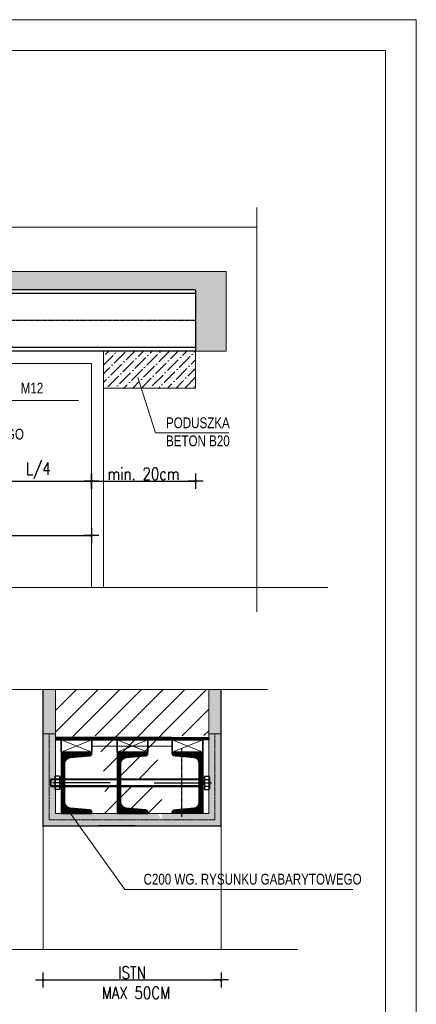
# Model space of a CAD drawing. Header units: millimetres. Extents: x -35363 to 17197, y 5744 to 29461.
# Tile 26 of 29: x 16550 to 17197, y 7110 to 8714. Entities that reach past the tile are written whole.
import ezdxf

# ---------------------------------------------------------------- set-up
doc = ezdxf.new("R2010")
doc.units = ezdxf.units.MM
for name, pattern in [('ACAD_ISO04W100', [30, 24, -3, 0, -3]), ('Dashed', [1250, 750, -500]), ('DASHED2', [0.375, 0.25, -0.125]), ('HIDDEN', [0.375, 0.25, -0.125])]:
    doc.linetypes.add(name, pattern=pattern)
for name, color, linetype, lineweight in [('000 - istniejące cienka', 2, 'Continuous', 0), ('0ramki', 7, 'Continuous', 9), ('2DH_SYM_w.c.', 230, 'Continuous', 25), ('A-DREWNO PRZEKRÓJ', 6, 'Continuous', 35), ('A-HATCH', 10, 'Continuous', 9), ('A-HATCH SZARY', 253, 'Continuous', 5), ('A-OPIS ARCH', 2, 'Continuous', 15), ('A-SC PROJ', 10, 'Continuous', 18), ('A-STAL', 4, 'Continuous', 25), ('A-WARSTWY', 4, 'Continuous', 13), ('A-WIDOK', 90, 'Continuous', 9), ('Level 16', 6, 'Continuous', 30), ('WB-WYPOSAZENIE', 80, 'Continuous', 25), ('WB_WYMIARY', 7, 'Continuous', 5)]:
    doc.layers.add(name, color=color, linetype=linetype, lineweight=lineweight)
doc.layers.add('A-WYMIAR', color=2, linetype='Continuous')
doc.styles.add('SIM25', font='SIMPLEX.SHX', dxfattribs={"width": 0.8, "height": 20})
doc.styles.add('SIMPLEX', font='txt', dxfattribs={"width": 0.8})
doc.dimstyles.new('1-100wz', dxfattribs={"dimtxt": 12, "dimasz": 1.2, "dimexe": 1, "dimexo": 5, "dimgap": 2, "dimtad": 1, "dimdec": 0, "dimrnd": 1, "dimzin": 1, "dimdsep": 46, "dimtxsty": 'SIM25', "dimblk1": 'ARR1', "dimblk2": 'ARR1', "dimsah": 1, "dimcen": 0.58, "dimse1": 1, "dimse2": 1, "dimclrd": 256, "dimclrt": 2, "dimadec": 0, "dimazin": 0, "dimtfac": 1, "dimtdec": 0, "dimtmove": 1, "dimatfit": 3, "dimldrblk": 'ARR1', "dimfxl": 0, "dimtolj": 1, "dimtzin": 0, "dimlwd": -1, "dimarcsym": 0})
pattern_1 = [(45, (110524.8499432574, -460659.3011179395), (-0.4419417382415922, 0.4419417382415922), []), (135, (110524.8499432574, -460659.3011179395), (-0.4419417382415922, -0.4419417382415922), [])]

# ---------------------------------------------------------------- blocks, each defined once
blk = doc.blocks.new('ARR1')
at = {"color": 0, "linetype": 'ByBlock'}
for p, q in [((10.22400171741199, 0), (-10.22400171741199, 0)), ((0, 10.22400171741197), (-2.842170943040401e-14, -10.22400171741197))]:
    blk.add_line(p, q, dxfattribs=at)
at = {"color": 0, "linetype": 'ByBlock', "const_width": 1.875}
blk.add_lwpolyline([(-0.9375, 0, 1), (0.9375, 0, 1)], format="xyb", close=True, dxfattribs=at)
blk = doc.blocks.new('*D161')
at = {"layer": 'A-WYMIAR'}
blk.add_line((15644.05150986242, 7873.316980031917), (16665.92110930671, 7873.316980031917), dxfattribs=at)
at = {"layer": 'Defpoints', "color": 0}
for p in [(15642.85150986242, 7890.465980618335), (16667.12110930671, 7890.465980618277), (16667.12110930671, 7873.316980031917)]:
    blk.add_point(p, dxfattribs=at)
at = {"layer": 'A-WYMIAR', "linetype": 'ByBlock', "xscale": 1.2, "yscale": 1.2, "zscale": 1.2, "rotation": 180}
blk.add_blockref('ARR1', (15642.85150986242, 7873.316980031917), dxfattribs=at)
at = {"layer": 'A-WYMIAR', "linetype": 'ByBlock', "xscale": 1.2, "yscale": 1.2, "zscale": 1.2}
blk.add_blockref('ARR1', (16667.12110930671, 7873.316980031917), dxfattribs=at)
at = {"layer": 'A-WYMIAR', "color": 2, "insert": (16142.28706112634, 7873.968915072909), "char_height": 20, "attachment_point": 5, "style": 'SIM25'}
blk.add_mtext('\\A1;{\\H0.6667x;\\W0.7;SZER. OTWORU WG. WYTYCZNYCH\\PW NA RYS. ARCHITEKTURY}', dxfattribs=at)
blk = doc.blocks.new('*D164')
at = {"layer": 'A-WYMIAR'}
blk.add_line((16495.59538847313, 7961.865924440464), (16665.92110930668, 7961.865924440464), dxfattribs=at)
at = {"layer": 'Defpoints', "color": 0}
for p in [(16494.39538847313, 8044.481989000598), (16667.12110930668, 7961.865924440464), (16667.12110930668, 7950.659860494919)]:
    blk.add_point(p, dxfattribs=at)
at = {"layer": 'A-WYMIAR', "linetype": 'ByBlock', "xscale": 1.2, "yscale": 1.2, "zscale": 1.2, "rotation": 180}
blk.add_blockref('ARR1', (16494.39538847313, 7961.865924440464), dxfattribs=at)
at = {"layer": 'A-WYMIAR', "linetype": 'ByBlock', "xscale": 1.2, "yscale": 1.2, "zscale": 1.2}
blk.add_blockref('ARR1', (16667.12110930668, 7961.865924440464), dxfattribs=at)
at = {"layer": 'A-WYMIAR', "color": 2, "insert": (16580.75824888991, 7979.10401967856), "char_height": 20, "attachment_point": 5, "style": 'SIM25'}
blk.add_mtext('\\A1;L/4', dxfattribs=at)
blk = doc.blocks.new('*D165')
at = {"layer": 'A-WYMIAR'}
blk.add_line((16668.32110930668, 7961.865924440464), (16835.92110930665, 7961.865924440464), dxfattribs=at)
at = {"layer": 'Defpoints', "color": 0}
for p in [(16837.12110930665, 7965.431989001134), (16837.12110930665, 7961.865924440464), (16667.12110930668, 7950.659860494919)]:
    blk.add_point(p, dxfattribs=at)
at = {"layer": 'A-WYMIAR', "linetype": 'ByBlock', "xscale": 1.2, "yscale": 1.2, "zscale": 1.2, "rotation": 180}
blk.add_blockref('ARR1', (16667.12110930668, 7961.865924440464), dxfattribs=at)
at = {"layer": 'A-WYMIAR', "linetype": 'ByBlock', "xscale": 1.2, "yscale": 1.2, "zscale": 1.2}
blk.add_blockref('ARR1', (16837.12110930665, 7961.865924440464), dxfattribs=at)
at = {"layer": 'A-WYMIAR', "color": 2, "insert": (16752.12110930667, 7973.865924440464), "char_height": 20, "attachment_point": 5, "style": 'SIM25'}
blk.add_mtext('\\A1;min. 20cm', dxfattribs=at)
blk = doc.blocks.new('sruba M12')
at = {"layer": 'WB-WYPOSAZENIE'}
for p, q in [((-10.5, 9.5), (-9.662842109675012, 10.95000000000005)), ((-10.5, 9.5), (-10.5, -9.5)), ((-2.5, 10.95000000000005), (-9.662842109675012, 10.95000000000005)), ((-2.5, 5.474999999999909), (-9.662842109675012, 5.474999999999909)), ((-2.5, 10.95000000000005), (-2.5, -10.95000000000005)), ((0, 8.100000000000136), (-2.5, 8.100000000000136)), ((-2.5, 0), (0, 2.5)), ((-2.5, -2.5), (0, 0)), ((0, 8.099999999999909), (0, -8.100000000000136)), ((-10.5, -9.5), (-9.662842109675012, -10.95000000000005)), ((-2.5, -5.475000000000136), (-9.662842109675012, -5.475000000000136)), ((-2.5, -10.95000000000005), (-9.662842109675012, -10.95000000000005)), ((0, -8.100000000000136), (-2.5, -8.100000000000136))]:
    blk.add_line(p, q, dxfattribs=at)
for centre, radius, start, end in [((-5.605618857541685, 8.212500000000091), 4.894381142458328, 145.9915724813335, 214.0084275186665), ((7.82178773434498, 0), 18.32178773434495, 162.6129833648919, 197.3870166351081), ((-5.605618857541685, -8.212500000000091), 4.894381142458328, 145.9915724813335, 214.0084275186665)]:
    blk.add_arc(centre, radius, start, end, dxfattribs=at)
blk = doc.blocks.new('*D211')
at = {"layer": 'A-WYMIAR'}
blk.add_line((16589.65932726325, 7149.532674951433), (16877.25932726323, 7149.532674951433), dxfattribs=at)
at = {"layer": 'Defpoints', "color": 0}
for p in [(16588.45932726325, 7240.710043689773), (16878.45932726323, 7240.710043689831), (16878.45932726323, 7149.532674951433)]:
    blk.add_point(p, dxfattribs=at)
at = {"layer": 'A-WYMIAR', "linetype": 'ByBlock', "xscale": 1.2, "yscale": 1.2, "zscale": 1.2, "rotation": 180}
blk.add_blockref('ARR1', (16588.45932726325, 7149.532674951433), dxfattribs=at)
at = {"layer": 'A-WYMIAR', "linetype": 'ByBlock', "xscale": 1.2, "yscale": 1.2, "zscale": 1.2}
blk.add_blockref('ARR1', (16878.45932726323, 7149.532674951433), dxfattribs=at)
at = {"layer": 'A-WYMIAR', "color": 2, "insert": (16733.45932726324, 7161.532674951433), "char_height": 20, "attachment_point": 5, "style": 'SIM25'}
blk.add_mtext('\\A1;ISTN', dxfattribs=at)

msp = doc.modelspace()

# ---------------------------------------------------------------- hatches: boundary and pattern name
at = {"layer": 'A-HATCH'}
h = msp.add_hatch(dxfattribs=at)
h.set_pattern_fill('ANSI36', color=256, scale=50, angle=90, style=0)
h.set_pattern_definition([(135, (113003.0182221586, -459906.2466666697), (-12.15339780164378, 3.314563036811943), [15.625, -3.125, 0, -3.125])])
h.paths.add_polyline_path([(15472.85150986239, 8273.592029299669), (15829.98630958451, 8273.592029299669), (15829.98630958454, 8293.592029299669), (15779.98630958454, 8293.59202929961), (15779.98630958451, 8297.592029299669), (15798.05291058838, 8297.59202929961), (15795.11298231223, 8303.592029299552), (15422.85150986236, 8303.59202929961), (15422.85150986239, 8173.592029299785), (15472.85150986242, 8173.592029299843)])
h.paths.add_polyline_path([(16429.98630958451, 8293.592029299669), (16379.98630958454, 8293.59202929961), (16379.98630958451, 8297.592029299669), (16454.98630958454, 8297.592029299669), (16454.98630958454, 8303.59202929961), (16075.8090035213, 8303.59202929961), (15854.98630958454, 8303.592029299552), (15854.98630958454, 8297.59202929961), (15929.98630958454, 8297.592029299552), (15929.98630958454, 8293.59202929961), (15879.98630958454, 8293.592029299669), (15879.98630958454, 8273.59202929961), (16075.8090035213, 8273.592029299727), (16429.98630958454, 8273.592029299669)])
h.paths.add_polyline_path([(16887.12110930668, 8303.592029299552), (16454.98630958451, 8303.592029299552), (16454.98630958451, 8297.59202929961), (16529.98630958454, 8297.592029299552), (16529.98630958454, 8293.59202929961), (16479.98630958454, 8293.592029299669), (16479.98630958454, 8273.592029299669), (16837.12110930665, 8273.59202929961), (16837.12110930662, 8173.592029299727), (16887.12110930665, 8173.592029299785)])
h = msp.add_hatch(dxfattribs=at)
h.set_pattern_fill('ANSI36', color=256, scale=80, style=0)
h.set_pattern_definition([(45, (111232.2056141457, -459906.2466666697), (5.303300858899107, 19.44543648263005), [25, -5, 0, -5])])
h.paths.add_polyline_path([(16837.12110930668, 8173.592029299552), (16687.12110930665, 8173.592029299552), (16687.12110930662, 8113.592029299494), (16837.12110930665, 8113.592029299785)])
h = msp.add_hatch(dxfattribs=at)
h.set_pattern_fill('AR-CONC', color=256, scale=2, style=0)
h.set_pattern_definition([(49.99999999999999, (110723.0058577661, -460659.3011179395), (14.34520365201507, -1.255042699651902), [1.5, -16.5]), (355, (110723.0058577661, -460659.3011179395), (-2.77502667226, 15.04384267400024), [1.2, -13.2]), (100.4514, (110724.2012913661, -460659.4057047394), (11.57018763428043, 13.78879084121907), [1.274803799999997, -14.02284223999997]), (46.18420000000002, (110723.0058577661, -460655.3011179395), (21.34482097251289, -3.310380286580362), [2.249999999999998, -24.74999999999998]), (96.63559999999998, (110724.7845926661, -460655.5769840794), (18.69325411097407, 19.48235741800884), [1.912205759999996, -21.03425999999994]), (351.1842, (110723.0058577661, -460655.3011179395), (18.69323890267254, 19.48237201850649), [1.8, -19.8]), (21, (110725.0058577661, -460656.3011179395), (11.93814104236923, -8.052377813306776), [1.5, -16.5]), (326.0000000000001, (110725.0058577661, -460656.3011179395), (4.866306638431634, 14.50300090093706), [1.199999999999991, -13.19999999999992]), (71.4514, (110726.0007024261, -460656.9721500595), (16.8044525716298, 6.450609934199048), [1.2748038, -14.02284224]), (37.50000000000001, (110723.0058577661, -460659.3011179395), (0.2431971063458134, 6.65787707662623), [0, -13.04, 0, -13.4, 0, -13.25]), (7.499999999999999, (110723.0058577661, -460659.3011179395), (5.261390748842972, 7.888234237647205), [0, -7.639999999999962, 0, -12.73999999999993, 0, -5.049999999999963]), (327.5, (110718.5458577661, -460659.3011179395), (10.67644872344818, -0.451097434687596), [0, -5, 0, -15.6, 0, -20.7]), (317.5, (110716.5458577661, -460659.3011179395), (11.66372338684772, 2.002099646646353), [0, -6.5, 0, -10.36, 0, -14.7])])
h.paths.add_polyline_path([(16608.45932726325, 7622.348778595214), (16588.45932726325, 7622.348778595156), (16588.45932726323, 7550.537578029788), (16608.45932726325, 7550.537578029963)])
edge = h.paths.add_edge_path()
edge.add_line((16598.45932726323, 7550.537578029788), (16588.45932726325, 7550.537578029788))
edge.add_line((16588.45932726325, 7550.537578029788), (16588.45932726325, 7400.537578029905))
edge.add_line((16588.45932726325, 7400.537578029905), (16673.39378940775, 7400.537578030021))
edge.add_spline(control_points=[(16673.39378940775, 7400.537578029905), (16674.37804623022, 7403.918116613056), (16675.36230305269, 7407.298655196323), (16676.68316697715, 7410.537578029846)], knot_values=[212.2437087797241, 212.2437087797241, 212.2437087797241, 212.2437087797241, 222.744466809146, 222.744466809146, 222.744466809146, 222.744466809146], degree=3, periodic=0)
edge.add_line((16676.68316697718, 7410.537578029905), (16598.45932726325, 7410.537578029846))
edge.add_line((16598.45932726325, 7410.537578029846), (16598.45932726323, 7550.537578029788))
edge = h.paths.add_edge_path()
edge.add_line((16608.45932726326, 7550.537578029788), (16598.45932726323, 7550.537578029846))
edge.add_line((16598.45932726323, 7550.537578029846), (16598.45932726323, 7410.537578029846))
edge.add_line((16598.45932726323, 7410.537578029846), (16676.68316697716, 7410.537578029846))
edge.add_spline(control_points=[(16676.68316697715, 7410.537578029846), (16678.13837191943, 7414.105921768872), (16680.00213648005, 7417.502378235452), (16682.72457362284, 7420.537578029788)], knot_values=[200.6749508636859, 200.6749508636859, 200.6749508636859, 200.6749508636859, 212.2437087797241, 212.2437087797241, 212.2437087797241, 212.2437087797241], degree=3, periodic=0)
edge.add_line((16682.72457362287, 7420.537578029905), (16608.45932726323, 7420.537578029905))
edge.add_line((16608.45932726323, 7420.537578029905), (16608.45932726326, 7550.537578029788))
edge = h.paths.add_edge_path()
edge.add_line((16781.69712057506, 7410.35536597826), (16781.58017416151, 7410.537578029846))
edge.add_line((16781.58017416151, 7410.537578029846), (16676.68316697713, 7410.537578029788))
edge.add_spline(control_points=[(16676.68316697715, 7410.537578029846), (16675.36230305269, 7407.298655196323), (16674.37804623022, 7403.918116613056), (16673.39378940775, 7400.537578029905)], knot_values=[212.2437087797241, 212.2437087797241, 212.2437087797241, 212.2437087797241, 222.744466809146, 222.744466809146, 222.744466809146, 222.744466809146], degree=3, periodic=0)
edge.add_line((16673.39378940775, 7400.537578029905), (16782.00476158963, 7400.537578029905))
edge.add_spline(control_points=[(16782.00476158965, 7400.537578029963), (16781.86914305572, 7403.803875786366), (16781.73352452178, 7407.070173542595), (16781.69712057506, 7410.355365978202)], knot_values=[221.9817074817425, 221.9817074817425, 221.9817074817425, 221.9817074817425, 231.8580833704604, 231.8580833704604, 231.8580833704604, 231.8580833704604], degree=3, periodic=0)
edge = h.paths.add_edge_path()
edge.add_line((16775.16202495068, 7420.537578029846), (16682.72457362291, 7420.537578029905))
edge.add_spline(control_points=[(16682.72457362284, 7420.537578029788), (16680.00213648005, 7417.502378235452), (16678.13837191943, 7414.105921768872), (16676.68316697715, 7410.537578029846)], knot_values=[200.6749508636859, 200.6749508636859, 200.6749508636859, 200.6749508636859, 212.2437087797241, 212.2437087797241, 212.2437087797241, 212.2437087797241], degree=3, periodic=0)
edge.add_line((16676.68316697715, 7410.537578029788), (16781.58017416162, 7410.537578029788))
edge.add_line((16781.58017416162, 7410.537578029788), (16775.16202495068, 7420.537578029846))
edge = h.paths.add_edge_path(flags=17)
edge.add_spline(control_points=[(16781.69712057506, 7410.355365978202), (16781.73352452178, 7407.070173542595), (16781.86914305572, 7403.803875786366), (16782.00476158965, 7400.537578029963)], knot_values=[221.9817074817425, 221.9817074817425, 221.9817074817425, 221.9817074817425, 231.8580833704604, 231.8580833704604, 231.8580833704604, 231.8580833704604], degree=3, periodic=0)
edge.add_line((16782.00476158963, 7400.537578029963), (16787.99832337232, 7400.537578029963))
edge.add_line((16787.99832337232, 7400.537578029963), (16781.69712057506, 7410.35536597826))
edge = h.paths.add_edge_path()
edge.add_line((16849.96192903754, 7410.537578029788), (16781.69520400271, 7410.53757802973))
edge.add_spline(control_points=[(16781.69520400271, 7410.537578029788), (16781.69580853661, 7410.476834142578), (16781.69644760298, 7410.416096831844), (16781.69712057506, 7410.355365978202)], knot_values=[221.7991304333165, 221.7991304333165, 221.7991304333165, 221.7991304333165, 221.9817074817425, 221.9817074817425, 221.9817074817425, 221.9817074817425], degree=3, periodic=0)
edge.add_line((16781.69712057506, 7410.355365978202), (16787.99832337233, 7400.537578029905))
edge.add_line((16787.99832337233, 7400.537578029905), (16854.08089357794, 7400.537578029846))
edge.add_line((16854.08089357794, 7400.537578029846), (16849.96192903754, 7410.537578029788))
edge = h.paths.add_edge_path()
edge.add_line((16845.84296449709, 7420.537578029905), (16798.95932732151, 7420.537578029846))
edge.add_line((16798.95932732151, 7420.537578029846), (16782.00476158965, 7420.537578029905))
edge.add_spline(control_points=[(16782.00476158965, 7420.537578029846), (16781.7317484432, 7417.171902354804), (16781.66228803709, 7413.844991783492), (16781.69520400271, 7410.537578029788)], knot_values=[211.8580833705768, 211.8580833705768, 211.8580833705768, 211.8580833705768, 221.7991304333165, 221.7991304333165, 221.7991304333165, 221.7991304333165], degree=3, periodic=0)
edge.add_line((16781.69520400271, 7410.537578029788), (16849.9619290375, 7410.537578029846))
edge.add_line((16849.9619290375, 7410.537578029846), (16845.84296449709, 7420.537578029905))
h.paths.add_polyline_path([(16878.45932726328, 7550.537578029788), (16868.45932726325, 7550.537578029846), (16868.45932726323, 7410.537578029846), (16849.96192903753, 7410.537578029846), (16854.08089357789, 7400.537578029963), (16878.45932726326, 7400.537578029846)])
h.paths.add_polyline_path([(16868.45932726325, 7550.537578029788), (16858.45932726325, 7550.537578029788), (16858.45932726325, 7420.537578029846), (16845.84296449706, 7420.537578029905), (16849.96192903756, 7410.537578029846), (16868.45932726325, 7410.537578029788)])
h.paths.add_polyline_path([(16878.45932726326, 7622.348778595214), (16858.45932726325, 7622.348778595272), (16858.45932726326, 7550.537578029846), (16878.45932726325, 7550.537578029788)])
h = msp.add_hatch(dxfattribs=at)
h.set_pattern_fill('ANSI31', color=256, scale=200, style=0)
h.set_pattern_definition([(45, (110723.0058577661, -460659.3011179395), (-17.67766952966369, 17.67766952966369), [])])
edge = h.paths.add_edge_path()
edge.add_line((16746.92216842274, 7464.537578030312), (16688.02230213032, 7464.537578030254))
edge.add_spline(control_points=[(16688.02230213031, 7464.537578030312), (16688.44090104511, 7462.160468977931), (16689.23525634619, 7457.945426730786), (16689.15352183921, 7450.342300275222), (16688.05758635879, 7443.304172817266), (16690.78063830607, 7437.183847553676), (16692.52488075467, 7428.690089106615), (16686.1007783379, 7424.301652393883), (16682.72457362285, 7420.537578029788)], knot_values=[153.4504798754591, 153.4504798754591, 153.4504798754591, 153.4504798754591, 160.6661504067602, 166.2623071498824, 176.3333485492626, 181.0518279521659, 186.3280649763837, 200.6749508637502, 200.6749508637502, 200.6749508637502, 200.6749508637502], degree=3, periodic=0)
edge.add_line((16682.72457362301, 7420.537578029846), (16775.16202495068, 7420.537578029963))
edge.add_line((16775.16202495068, 7420.537578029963), (16746.92216842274, 7464.537578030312))
edge = h.paths.add_edge_path()
edge.add_spline(control_points=[(16782.00476158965, 7420.537578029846), (16782.14631695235, 7422.282656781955), (16782.55375420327, 7425.926764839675), (16779.66684963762, 7430.812998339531), (16779.51426604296, 7436.223238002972), (16780.59124113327, 7440.85734075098), (16782.97535122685, 7444.888144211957), (16781.91092497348, 7450.079121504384), (16784.03251394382, 7457.097023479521), (16779.70614450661, 7461.53355647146), (16779.02060092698, 7464.537578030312)], knot_values=[166.3143506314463, 166.3143506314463, 166.3143506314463, 166.3143506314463, 171.4687123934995, 177.013894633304, 182.6224195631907, 187.2361462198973, 191.253897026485, 196.1029169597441, 202.4559928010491, 211.8580833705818, 211.8580833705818, 211.8580833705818, 211.8580833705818], degree=3, periodic=0)
edge.add_line((16779.02060092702, 7464.537578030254), (16746.92216842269, 7464.537578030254))
edge.add_line((16746.92216842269, 7464.537578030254), (16775.16202495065, 7420.537578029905))
edge.add_line((16775.16202495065, 7420.537578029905), (16782.00476158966, 7420.537578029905))
edge = h.paths.add_edge_path()
edge.add_spline(control_points=[(16779.02060092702, 7476.537578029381), (16779.06967942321, 7480.229421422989), (16780.09102124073, 7486.850253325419), (16776.63520478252, 7494.695652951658), (16777.63106666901, 7502.044777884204), (16775.10684685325, 7508.546899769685), (16774.0514190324, 7514.823391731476), (16774.18386342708, 7519.702063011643), (16774.75121461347, 7523.479943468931), (16778.3414580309, 7526.929078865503), (16773.83270792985, 7530.651196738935), (16774.90196582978, 7535.412120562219), (16775.51185133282, 7539.262123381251), (16777.44445516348, 7543.43000359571), (16780.97348575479, 7547.024313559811), (16788.4668303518, 7553.100005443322), (16796.95766980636, 7543.198610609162), (16808.50507920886, 7547.32994229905), (16817.37825188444, 7547.329123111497), (16825.14012329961, 7546.107589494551), (16828.84527563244, 7544.908683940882), (16831.00496137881, 7544.537578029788)], knot_values=[28.15469941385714, 28.15469941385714, 28.15469941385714, 28.15469941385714, 39.23071693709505, 47.64764315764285, 52.86966462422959, 60.92284374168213, 68.09795499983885, 71.89553978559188, 75.46380631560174, 79.68745562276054, 83.5214180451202, 89.26165431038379, 93.00097501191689, 95.40443429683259, 102.8099441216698, 108.505698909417, 121.0598969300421, 130.7827452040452, 142.7622839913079, 147.6813793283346, 154.3143506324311, 154.3143506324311, 154.3143506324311, 154.3143506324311], degree=3, periodic=0)
edge.add_line((16831.00496137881, 7544.537578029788), (16839.70296686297, 7544.53757802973))
edge.add_spline(control_points=[(16839.70296686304, 7544.537578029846), (16845.04298178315, 7545.317597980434), (16851.48425323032, 7547.713911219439), (16857.44533059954, 7550.127089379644), (16858.45932726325, 7550.537578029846)], knot_values=[0, 0, 0, 0, 16.07319085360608, 19.36769176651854, 19.36769176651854, 19.36769176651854, 19.36769176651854], degree=3, periodic=0)
edge.add_line((16858.45932726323, 7550.537578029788), (16858.45932726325, 7622.348778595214))
edge.add_line((16858.45932726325, 7622.348778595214), (16608.45932726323, 7622.34877859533))
edge.add_line((16608.45932726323, 7622.34877859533), (16608.45932726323, 7550.537578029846))
edge.add_spline(control_points=[(16608.45932726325, 7550.537578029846), (16611.68824498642, 7548.930929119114), (16623.42687332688, 7543.090007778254), (16640.35427781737, 7546.395966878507), (16655.39939524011, 7549.461139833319), (16662.98096036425, 7546.61146698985), (16669.1509401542, 7547.078501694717), (16674.744364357, 7547.278713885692), (16680.09694578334, 7543.107567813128), (16678.86369097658, 7536.344108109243), (16680.24121372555, 7530.858748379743), (16680.28247411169, 7526.364165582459), (16683.8874935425, 7522.461602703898), (16681.3153876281, 7516.68908883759), (16685.98095813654, 7514.75838152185), (16684.43293963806, 7512.409600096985), (16685.00173566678, 7510.546235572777), (16684.6254936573, 7508.689073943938), (16684.46266674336, 7506.518559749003), (16685.27967655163, 7504.23261436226), (16687.75378522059, 7502.041479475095), (16685.10776885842, 7497.952627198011), (16687.26603156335, 7493.516283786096), (16686.56962223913, 7487.840644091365), (16687.34056919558, 7482.317532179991), (16687.22815481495, 7478.241861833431), (16687.180746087, 7476.537578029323)], knot_values=[0, 0, 0, 0, 10.67123734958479, 38.79494614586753, 48.69077505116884, 55.93719174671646, 62.28180305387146, 67.14764558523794, 72.45207206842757, 79.95049197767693, 85.59483505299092, 89.7652156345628, 92.77298627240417, 100.6860706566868, 102.4841287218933, 104.8019204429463, 106.9352897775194, 108.2523706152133, 110.4051492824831, 113.4130541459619, 115.2686062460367, 119.4389868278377, 124.7141015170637, 129.1901199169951, 136.2881574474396, 141.3925894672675, 141.3925894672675, 141.3925894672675, 141.3925894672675], degree=3, periodic=0)
edge.add_line((16687.18074608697, 7476.537578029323), (16779.02060092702, 7476.537578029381))
at = {"layer": 'A-HATCH SZARY'}
h = msp.add_hatch(dxfattribs=at)
h.set_pattern_fill('ANSI37', color=256, scale=5, style=0)
h.set_pattern_definition(pattern_1)
h.paths.add_polyline_path([(16608.45932726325, 7540.537578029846), (16668.45932726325, 7540.537578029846), (16668.45932726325, 7544.537578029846), (16608.45932726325, 7544.537578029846)])
h = msp.add_hatch(dxfattribs=at)
h.set_pattern_fill('ANSI37', color=256, scale=5, style=0)
h.set_pattern_definition([(45, (110621.6716896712, -460659.3011179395), (-0.4419417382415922, 0.4419417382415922), []), (135, (110621.6716896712, -460659.3011179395), (-0.4419417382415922, -0.4419417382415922), [])])
h.paths.add_polyline_path([(16668.45932726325, 7540.537578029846), (16798.45932726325, 7540.537578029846), (16798.45932726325, 7544.537578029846), (16668.45932726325, 7544.537578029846)])
h = msp.add_hatch(dxfattribs=at)
h.set_pattern_fill('ANSI37', color=256, scale=5, style=0)
h.set_pattern_definition(pattern_1)
h.paths.add_polyline_path([(16858.45932726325, 7540.537578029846), (16798.45932726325, 7540.537578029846), (16798.45932726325, 7544.537578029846), (16858.45932726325, 7544.537578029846)])
h = msp.add_hatch(dxfattribs=at)
h.set_pattern_fill('ANSI37', color=256, scale=5, style=0)
h.set_pattern_definition([(135, (-77238.93128883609, -460659.3011179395), (0.4419417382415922, 0.4419417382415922), []), (45.00000000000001, (-77238.93128883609, -460659.3011179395), (0.4419417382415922, -0.4419417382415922), [])])
edge = h.paths.add_edge_path()
edge.add_line((16617.95932721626, 7420.537578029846), (16667.95932721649, 7420.537578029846))
edge.add_line((16667.95932721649, 7420.537578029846), (16667.95932721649, 7422.683109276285))
edge.add_arc((16663.95922767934, 7422.683109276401), 4.000099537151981, 0, 85.41026458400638)
edge.add_line((16664.27931704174, 7426.670381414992), (16632.70174760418, 7429.516586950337))
edge.add_arc((16633.45932721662, 7438.986332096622), 9.500000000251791, 179.9999999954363, 265.4260787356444, ccw=False)
edge.add_line((16623.95932721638, 7438.986332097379), (16623.95932721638, 7502.088823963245))
edge.add_arc((16633.45932721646, 7502.088823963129), 9.50000000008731, 94.57392125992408, 180, ccw=False)
edge.add_line((16632.70174760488, 7511.558569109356), (16664.27945460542, 7514.404785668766))
edge.add_arc((16663.96057305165, 7518.390805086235), 3.998754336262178, 274.5739212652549, 0.01581416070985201)
edge.add_line((16667.95932723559, 7518.391908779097), (16667.95932720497, 7520.537578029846))
edge.add_line((16667.95932720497, 7520.537578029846), (16617.95932721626, 7520.537578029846))
edge.add_line((16617.95932721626, 7520.537578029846), (16617.95932721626, 7420.537578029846))
h = msp.add_hatch(dxfattribs=at)
h.set_pattern_fill('ANSI37', color=256, scale=5, style=0)
h.set_pattern_definition([(135, (-77147.59254156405, -460659.3011179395), (0.4419417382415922, 0.4419417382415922), []), (45.00000000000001, (-77147.59254156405, -460659.3011179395), (0.4419417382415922, -0.4419417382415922), [])])
edge = h.paths.add_edge_path()
edge.add_line((16709.29807448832, 7420.537578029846), (16759.29807448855, 7420.537578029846))
edge.add_line((16759.29807448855, 7420.537578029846), (16759.29807448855, 7422.683109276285))
edge.add_arc((16755.2979749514, 7422.683109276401), 4.000099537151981, 0, 85.41026458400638)
edge.add_line((16755.6180643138, 7426.670381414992), (16724.04049487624, 7429.516586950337))
edge.add_arc((16724.79807448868, 7438.986332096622), 9.500000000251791, 179.9999999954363, 265.4260787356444, ccw=False)
edge.add_line((16715.29807448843, 7438.986332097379), (16715.29807448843, 7502.088823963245))
edge.add_arc((16724.79807448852, 7502.088823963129), 9.50000000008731, 94.57392125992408, 180, ccw=False)
edge.add_line((16724.04049487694, 7511.558569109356), (16755.61820187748, 7514.404785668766))
edge.add_arc((16755.29932032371, 7518.390805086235), 3.998754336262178, 274.5739212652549, 0.01581416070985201)
edge.add_line((16759.29807450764, 7518.391908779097), (16759.29807447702, 7520.537578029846))
edge.add_line((16759.29807447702, 7520.537578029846), (16709.29807448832, 7520.537578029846))
edge.add_line((16709.29807448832, 7520.537578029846), (16709.29807448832, 7420.537578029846))
h = msp.add_hatch(dxfattribs=at)
h.set_pattern_fill('ANSI37', color=256, scale=5, style=0)
h.set_pattern_definition([(135, (-76876.93128862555, -460659.3011179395), (0.4419417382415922, 0.4419417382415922), []), (45.00000000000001, (-76876.93128862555, -460659.3011179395), (0.4419417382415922, -0.4419417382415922), [])])
edge = h.paths.add_edge_path()
edge.add_line((16848.95932731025, 7420.537578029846), (16798.95932731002, 7420.537578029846))
edge.add_line((16798.95932731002, 7420.537578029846), (16798.95932731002, 7422.683109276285))
edge.add_arc((16802.95942684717, 7422.683109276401), 4.000099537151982, 94.58973541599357, 180, ccw=False)
edge.add_line((16802.63933748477, 7426.670381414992), (16834.21690692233, 7429.516586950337))
edge.add_arc((16833.45932730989, 7438.986332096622), 9.500000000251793, 274.5739212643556, 4.563714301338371e-09)
edge.add_line((16842.95932731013, 7438.986332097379), (16842.95932731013, 7502.088823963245))
edge.add_arc((16833.45932731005, 7502.088823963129), 9.500000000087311, 0, 85.42607874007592)
edge.add_line((16834.21690692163, 7511.558569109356), (16802.63919992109, 7514.404785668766))
edge.add_arc((16802.95808147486, 7518.390805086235), 3.998754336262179, 179.9841858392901, 265.42607873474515, ccw=False)
edge.add_line((16798.95932729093, 7518.391908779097), (16798.95932732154, 7520.537578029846))
edge.add_line((16798.95932732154, 7520.537578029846), (16848.95932731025, 7520.537578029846))
edge.add_line((16848.95932731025, 7520.537578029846), (16848.95932731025, 7420.537578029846))

# ---------------------------------------------------------------- linework, layer by layer
at = {"layer": '000 - istniejące cienka', "linetype": 'Dashed', "ltscale": 30}
for p, q in [((16937.12110930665, 8407.365719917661), (16937.12110930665, 7749.110776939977)), ((16937.12110930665, 8375.403229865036), (15372.85150986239, 8375.403229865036)), ((15321.08094050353, 7788.654493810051), (17052.37591823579, 7788.654493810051))]:
    msp.add_line(p, q, dxfattribs=at)
at = {"layer": '0ramki', "ltscale": 0.005}
msp.add_lwpolyline([(17196.82533803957, 8713.527759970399), (15096.82533803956, 8713.527759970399), (15096.82533803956, 5743.527759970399), (17196.82533803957, 5743.527759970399), (17196.82533803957, 8713.527759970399)], dxfattribs=at)
msp.add_lwpolyline([(17146.82533803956, 8663.527759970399), (15220.14016049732, 8663.527759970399), (15220.14016049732, 5793.527759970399), (17146.82533803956, 5793.527759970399)], close=True, dxfattribs=at)
at = {"layer": '2DH_SYM_w.c.', "color": 6}
for p, q in [((16588.45932726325, 7400.537578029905), (16588.45932726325, 7622.348778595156)), ((16878.45932726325, 7400.537578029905), (16878.45932726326, 7622.348778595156)), ((16588.45932726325, 7400.537578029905), (16878.45932726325, 7400.537578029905))]:
    msp.add_line(p, q, dxfattribs=at)
at = {"layer": 'A-DREWNO PRZEKRÓJ'}
for points in [[(16617.95932721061, 7540.537578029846), (16617.95932721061, 7520.537578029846), (16667.95932721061, 7520.537578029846), (16667.95932721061, 7540.537578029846)], [(16709.29807448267, 7540.537578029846), (16709.29807448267, 7520.537578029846), (16759.29807448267, 7520.537578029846), (16759.29807448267, 7540.537578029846)], [(16848.95932731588, 7540.537578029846), (16848.95932731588, 7520.537578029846), (16798.95932731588, 7520.537578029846), (16798.95932731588, 7540.537578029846)]]:
    msp.add_lwpolyline(points, close=True, dxfattribs=at)
at = {"layer": 'A-OPIS ARCH', "color": 7}
for points in [[(16494.39538847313, 8223.592029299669), (16527.21178110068, 8093.339516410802), (16646.38503198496, 8093.339516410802)], [(16742.84250591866, 8130.794719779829), (16771.86482852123, 8040.658729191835), (16891.03807940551, 8040.658729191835)], [(16631.71442516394, 7422.683109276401), (16721.81339398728, 7297.055161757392), (17093.28945357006, 7297.055161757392)]]:
    msp.add_lwpolyline(points, dxfattribs=at)
at = {"layer": 'A-SC PROJ', "linetype": 'DASHED2', "ltscale": 5}
msp.add_lwpolyline([(16868.45932726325, 7550.537578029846), (16868.45932726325, 7410.537578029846), (16598.45932726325, 7410.537578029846), (16598.45932726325, 7550.537578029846)], dxfattribs=at)
at = {"layer": 'A-STAL', "linetype": 'ACAD_ISO04W100', "ltscale": 0.1}
msp.add_line((16837.12110930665, 8223.592029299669), (16075.80900352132, 8223.592029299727), dxfattribs=at)
at = {"layer": 'A-STAL'}
for p, q in [((16848.95932731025, 7475.590578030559), (16600.32108993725, 7475.590578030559)), ((16601.26808993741, 7476.537578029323), (16601.26808993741, 7464.537578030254)), ((16848.95932731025, 7465.484578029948), (16600.32108993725, 7465.484578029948)), ((16697.53023033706, 7470.537578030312), (16604.08429056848, 7470.537578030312)), ((16769.38842418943, 7470.537578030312), (16862.83436395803, 7470.537578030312))]:
    msp.add_line(p, q, dxfattribs=at)
at = {"layer": 'A-STAL', "linetype": 'ByBlock', "ltscale": 2}
msp.add_line((16738.45932726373, 7400.537578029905), (16678.45932726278, 7400.537578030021), dxfattribs=at)
at = {"layer": 'A-STAL'}
for points in [[(16608.45932726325, 7540.537578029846), (16668.45932726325, 7540.537578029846), (16668.45932726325, 7544.537578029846), (16608.45932726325, 7544.537578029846)], [(16668.45932726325, 7540.537578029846), (16798.45932726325, 7540.537578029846), (16798.45932726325, 7544.537578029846), (16668.45932726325, 7544.537578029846)], [(16858.45932726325, 7540.537578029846), (16798.45932726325, 7540.537578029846), (16798.45932726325, 7544.537578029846), (16858.45932726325, 7544.537578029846)]]:
    msp.add_lwpolyline(points, close=True, dxfattribs=at)
at = {"layer": 'A-STAL', "linetype": 'ACAD_ISO04W100', "ltscale": 0.1}
for points in [[(16814.45932732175, 7415.037578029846), (16814.45932732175, 7526.037578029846)], [(16673.45932720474, 7470.537578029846), (16612.45932720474, 7470.537578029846)], [(16793.45932732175, 7470.537578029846), (16854.45932732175, 7470.537578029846)]]:
    msp.add_lwpolyline(points, dxfattribs=at)
at = {"layer": 'A-STAL'}
for points in [[(16617.95932721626, 7420.537578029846), (16667.95932721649, 7420.537578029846), (16667.95932721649, 7422.683109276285, 0.3909410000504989), (16664.27931704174, 7426.670381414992), (16632.70174760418, 7429.516586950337, -0.3910205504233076), (16623.95932721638, 7438.986332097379), (16623.95932721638, 7502.088823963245, -0.3910205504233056), (16632.70174760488, 7511.558569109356), (16664.27945460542, 7514.404785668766, 0.3911001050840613), (16667.95932723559, 7518.391908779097), (16667.95932720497, 7520.537578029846), (16617.95932721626, 7520.537578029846)], [(16709.29807448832, 7420.537578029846), (16759.29807448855, 7420.537578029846), (16759.29807448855, 7422.683109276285, 0.3909410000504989), (16755.6180643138, 7426.670381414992), (16724.04049487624, 7429.516586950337, -0.3910205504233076), (16715.29807448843, 7438.986332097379), (16715.29807448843, 7502.088823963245, -0.3910205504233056), (16724.04049487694, 7511.558569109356), (16755.61820187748, 7514.404785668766, 0.3911001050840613), (16759.29807450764, 7518.391908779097), (16759.29807447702, 7520.537578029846), (16709.29807448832, 7520.537578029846)], [(16848.95932731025, 7420.537578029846), (16798.95932731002, 7420.537578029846), (16798.95932731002, 7422.683109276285, -0.3909410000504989), (16802.63933748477, 7426.670381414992), (16834.21690692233, 7429.516586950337, 0.3910205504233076), (16842.95932731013, 7438.986332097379), (16842.95932731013, 7502.088823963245, 0.3910205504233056), (16834.21690692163, 7511.558569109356), (16802.63919992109, 7514.404785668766, -0.3911001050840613), (16798.95932729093, 7518.391908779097), (16798.95932732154, 7520.537578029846), (16848.95932731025, 7520.537578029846)]]:
    msp.add_lwpolyline(points, format="xyb", close=True, dxfattribs=at)
msp.add_lwpolyline([(16848.95932731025, 7476.537578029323), (16601.26808993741, 7476.537578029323), (16600.32108993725, 7475.590578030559), (16600.32108993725, 7465.484578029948), (16601.26808993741, 7464.537578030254), (16848.95932731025, 7464.537578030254)], dxfattribs=at)
at = {"layer": 'A-WARSTWY'}
for p, q in [((16887.12110930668, 8303.59202929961), (16075.8090035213, 8303.59202929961)), ((16887.12110930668, 8303.59202929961), (16887.12110930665, 8173.592029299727)), ((16687.12110930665, 8173.592029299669), (16687.12110930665, 8113.592029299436)), ((16887.12110930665, 8173.592029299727), (16837.12110930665, 8173.592029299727)), ((16837.12110930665, 8113.592029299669), (16837.12110930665, 8173.592029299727)), ((16837.12110930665, 8113.592029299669), (16687.12110930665, 8113.592029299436)), ((16510.58901078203, 7622.348778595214), (16953.98940598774, 7622.348778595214)), ((16608.45932726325, 7550.537578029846), (16588.45932726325, 7550.537578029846)), ((16858.45932726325, 7550.537578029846), (16878.45932726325, 7550.537578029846)), ((16485.74441998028, 7199.313835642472), (17003.03189887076, 7199.313835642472))]:
    msp.add_line(p, q, dxfattribs=at)
msp.add_lwpolyline([(16858.45932726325, 7622.348778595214), (16858.45932726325, 7420.537578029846), (16608.45932726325, 7420.537578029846), (16608.45932726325, 7622.348778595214)], dxfattribs=at)
at = {"layer": 'A-WIDOK'}
for p, q in [((16667.12110930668, 8153.592029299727), (16075.8090035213, 8153.592029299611)), ((16667.12110930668, 8153.592029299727), (16667.12110930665, 7788.654493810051)), ((16687.12110930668, 8153.592029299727), (16687.12110930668, 7788.654493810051)), ((16617.95932721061, 7520.537578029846), (16667.95932721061, 7540.537578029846)), ((16617.95932721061, 7540.537578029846), (16667.95932721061, 7520.537578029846)), ((16709.29807448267, 7520.537578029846), (16759.29807448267, 7540.537578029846)), ((16709.29807448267, 7540.537578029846), (16759.29807448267, 7520.537578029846)), ((16848.95932731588, 7520.537578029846), (16798.95932731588, 7540.537578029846)), ((16848.95932731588, 7540.537578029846), (16798.95932731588, 7520.537578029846)), ((16588.45932726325, 7400.537578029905), (16588.45932726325, 7199.313835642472)), ((16878.45932726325, 7400.537578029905), (16878.45932726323, 7199.313835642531))]:
    msp.add_line(p, q, dxfattribs=at)
at = {"layer": 'A-WYMIAR'}
msp.add_line((16588.45932726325, 7400.537578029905), (16588.18720936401, 7399.022903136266), dxfattribs=at)
at = {"layer": 'Level 16', "linetype": 'HIDDEN'}
for p, q in [((16837.12110930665, 8273.592029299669), (16075.8090035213, 8273.592029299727)), ((16837.12110930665, 8267.459225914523), (16075.80900352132, 8267.45922591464)), ((16837.12110930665, 8273.592029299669), (16837.12110930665, 8173.592029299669)), ((16837.12110930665, 8179.724832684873), (16075.80900352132, 8179.724832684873)), ((16837.12110930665, 8173.592029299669), (16075.8090035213, 8173.592029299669))]:
    msp.add_line(p, q, dxfattribs=at)
at = {"layer": 'WB_WYMIARY'}
msp.add_line((16667.95932721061, 7530.537578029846), (16798.95932731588, 7530.537578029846), dxfattribs=at)

# ---------------------------------------------------------------- block references
at = {"layer": 'A-STAL'}
msp.add_blockref('sruba M12', (16617.95932721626, 7470.537578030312), dxfattribs=at)
at = {"layer": 'A-STAL', "xscale": -1}
msp.add_blockref('sruba M12', (16848.95932731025, 7470.537578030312), dxfattribs=at)

# ---------------------------------------------------------------- texts
at = {"layer": 'A-OPIS ARCH', "char_height": 17.64000000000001, "width": 540.1100512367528, "attachment_point": 1, "style": 'SIMPLEX'}
for s, insert in [('M12', (16552.01252459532, 8122.451920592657)), ('PODUSZKA \\PBETON B20', (16788.84175175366, 8065.818846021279)), ('C200 WG. RYSUNKU GABARYTOWEGO', (16201.73964822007, 8047.335876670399)), ('C200 WG. RYSUNKU GABARYTOWEGO', (16752.21289213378, 7322.483688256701))]:
    msp.add_mtext(s, dxfattribs=dict(at, insert=insert))
at = {"layer": 'A-WYMIAR', "color": 6, "insert": (16739.82333880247, 7128.527066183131), "char_height": 20, "width": 540.1100512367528, "attachment_point": 5, "style": 'SIM25'}
msp.add_mtext('MAX 50CM', dxfattribs=at)

# ---------------------------------------------------------------- dimensions: what is measured, and where the dimension line sits
at = {"layer": 'A-WYMIAR'}
for base, p1, p2, text, picture, middle in [((16667.12110930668, 7961.865924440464), (16494.39538847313, 8044.481989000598), (16667.12110930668, 7950.659860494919), 'L/4', '*D164', (16580.75824888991, 7979.10401967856)), ((16878.45932726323, 7149.532674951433), (16588.45932726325, 7240.710043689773), (16878.45932726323, 7240.710043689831), 'ISTN', '*D211', (16733.45932726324, 7161.532674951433))]:
    dim = msp.add_linear_dim(base=base, p1=p1, p2=p2, text=text, dimstyle='1-100wz', dxfattribs=at)
    dim.commit()
    dim.dimension.update_dxf_attribs({"geometry": picture, "text_midpoint": middle})
dim = msp.add_linear_dim(base=(16667.12110930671, 7873.316980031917), p1=(15642.85150986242, 7890.465980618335), p2=(16667.12110930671, 7890.465980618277), text='{\\H0.6667x;\\W0.7;SZER. OTWORU WG. WYTYCZNYCH\\PW NA RYS. ARCHITEKTURY}', dimstyle='1-100wz', dxfattribs=at)
dim.commit()
dim.dimension.update_dxf_attribs({"geometry": '*D161', "text_midpoint": (16142.28706112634, 7853.079248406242), "dimtype": 160})
dim = msp.add_linear_dim(base=(16837.12110930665, 7961.865924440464), p1=(16667.12110930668, 7950.659860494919), p2=(16837.12110930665, 7965.431989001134), text='min. 20cm', dimstyle='1-100wz', override={"dimtxsty": 'SIM25'}, dxfattribs=at)
dim.commit()
dim.dimension.update_dxf_attribs({"geometry": '*D165', "text_midpoint": (16752.12110930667, 7973.865924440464)})

doc.saveas('drawing.dxf')
